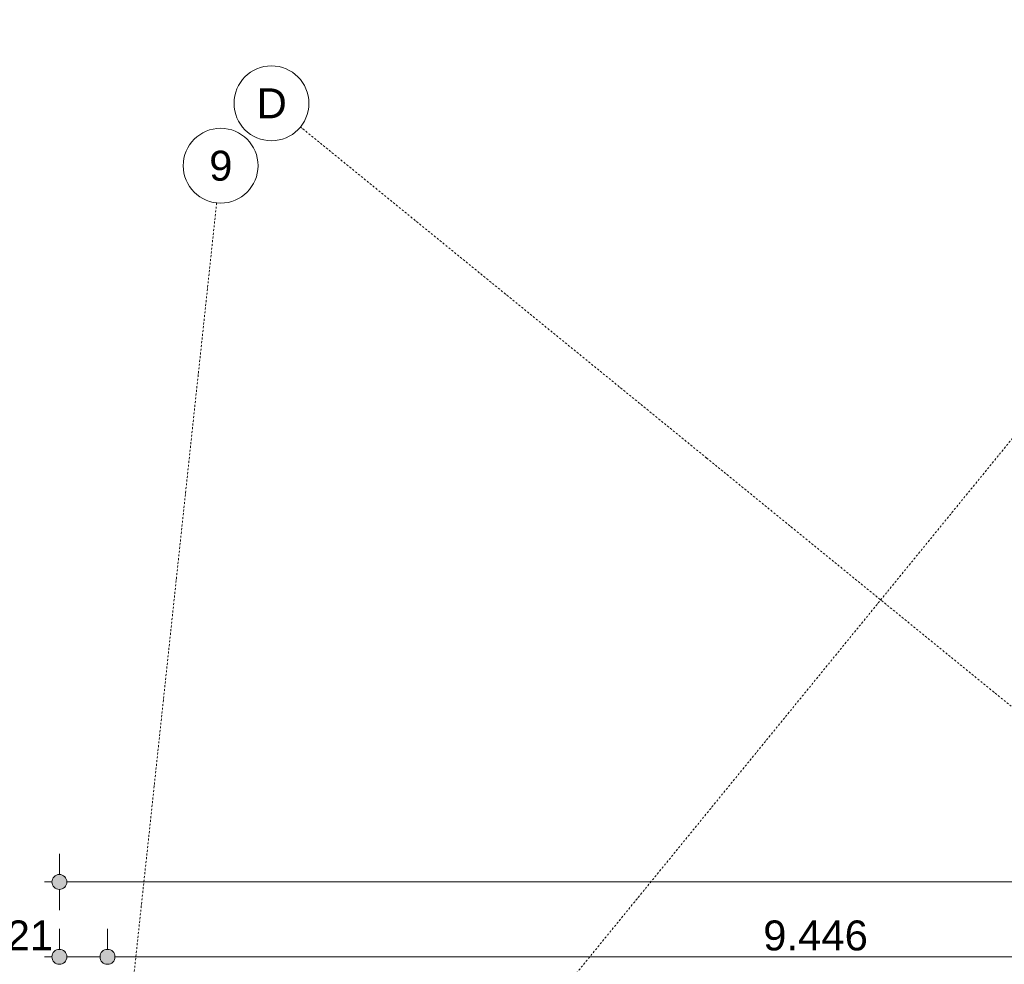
# Model space of a CAD drawing. Extents: x 0 to 46275, y 0 to 29700.
# Tile 4 of 18: x 9456 to 16032, y 7347 to 13656. Entities that reach past the tile are written whole.
import ezdxf
from ezdxf.xclip import XClip

# ---------------------------------------------------------------- set-up
doc = ezdxf.new("R2010")
doc.units = 0
doc.header["$MEASUREMENT"] = 0
doc.header["$XCLIPFRAME"] = 0
doc.linetypes.add('Streep-punt fijn', pattern=[625.500011, 313.000011, -156.25, 0, -156.25])
for name, color, linetype in [('ZZ A Stramien', 7, 'Continuous'), ('ZZZ Maatvoering Luifel', 7, 'Continuous'), ('ZZZ Maatvoering Luifel 2D arcering', 7, 'Continuous')]:
    doc.layers.add(name, color=color, linetype=linetype)
doc.styles.add('GENERATED_STYLE_1', font='arial.ttf')

# ---------------------------------------------------------------- blocks, each defined once
blk = doc.blocks.new('Drawing_2_2', base_point=(7690.6, -30053.4))
at = {"layer": 'ZZZ Maatvoering Luifel 2D arcering', "linetype": 'Continuous', "lineweight": 0, "true_color": 0x000000}
for points in [[(9682.2, 7928.3), (9673, 7911), (9671.2, 7891.6), (9676.9, 7873), (9689.4, 7857.9), (9706.6, 7848.8), (9726, 7846.9), (9744.7, 7852.7), (9759.7, 7865.1), (9768.8, 7882.3), (9770.7, 7901.8), (9765, 7920.4), (9752.5, 7935.4), (9735.3, 7944.6), (9715.9, 7946.4), (9697.2, 7940.7)], [(9682.2, 7428.3), (9673, 7411), (9671.2, 7391.6), (9676.9, 7373), (9689.4, 7357.9), (9706.6, 7348.8), (9726, 7346.9), (9744.7, 7352.7), (9759.7, 7365.1), (9768.8, 7382.3), (9770.7, 7401.8), (9765, 7420.4), (9752.5, 7435.4), (9735.3, 7444.6), (9715.9, 7446.4), (9697.2, 7440.7)], [(10003.5, 7428.3), (9994.4, 7411), (9992.5, 7391.6), (9998.2, 7373), (10010.7, 7357.9), (10027.9, 7348.8), (10047.3, 7346.9), (10066, 7352.7), (10081, 7365.1), (10090.1, 7382.3), (10092, 7401.8), (10086.3, 7420.4), (10073.8, 7435.4), (10056.6, 7444.6), (10037.2, 7446.4), (10018.5, 7440.7)]]:
    blk.add_hatch(color=18, dxfattribs=at).paths.add_polyline_path(points)
at = {"layer": 'ZZ A Stramien', "color": 1, "linetype": 'Streep-punt fijn', "lineweight": 0, "ltscale": 0.04}
for p, q in [((9365.6, 2614.7), (18366, 13656.2)), ((14044.2, 10728.4), (11331.3, 12939.8)), ((10771.2, 12432.3), (9719.7, 2614.7)), ((14044.2, 10728.4), (23998, 2614.7))]:
    blk.add_line(p, q, dxfattribs=at)
at = {"layer": 'ZZ A Stramien', "color": 1, "linetype": 'Continuous', "lineweight": 0, "ltscale": 0.04}
for centre in [(11137.5, 13097.7), (10797.8, 12680.9)]:
    blk.add_circle(centre, 250, dxfattribs=at)
at = {"layer": 'ZZ A Stramien', "color": 1, "linetype": 'Streep-punt fijn', "lineweight": 0, "ltscale": 0.04}
for p in [(10771.2, 12432.3), (10771.2, 12432.3), (10771.2, 12432.3), (14044.2, 10728.4), (14044.2, 10728.4)]:
    blk.add_point(p, dxfattribs=at)
at = {"layer": 'ZZZ Maatvoering Luifel', "color": 10, "linetype": 'Continuous', "lineweight": 0, "ltscale": 0.04}
for p, q in [((9720.9, 7946.7), (9720.9, 8084.2)), ((9620.9, 7896.7), (9670.9, 7896.7)), ((9770.9, 7896.7), (23118.4, 7896.7)), ((9720.9, 7709.2), (9720.9, 7846.7)), ((9720.9, 7446.7), (9720.9, 7584.2)), ((10042.3, 7446.7), (10042.3, 7584.2)), ((9620.9, 7396.7), (9670.9, 7396.7)), ((9770.9, 7396.7), (9992.3, 7396.7)), ((10092.3, 7396.7), (19438.1, 7396.7))]:
    blk.add_line(p, q, dxfattribs=at)
for centre in [(9720.9, 7896.7), (9720.9, 7396.7), (10042.3, 7396.7)]:
    blk.add_circle(centre, 50, dxfattribs=at)
at = {"layer": 'ZZ A Stramien', "color": 10, "linetype": 'Continuous', "lineweight": 0, "char_height": 200, "attachment_point": 1, "style": 'GENERATED_STYLE_1'}
for s, insert in [('\\A1;{\\pql;\\pt0;\\fArial|b0|i0|c0|p0;\\W1.000000;D}', (11038.5, 13197.7)), ('\\A1;{\\pql;\\pt0;\\fArial|b0|i0|c0|p0;\\W1.000000;9}', (10721.5, 12780.9))]:
    blk.add_mtext(s, dxfattribs=dict(at, insert=insert))
at = {"layer": 'ZZZ Maatvoering Luifel', "color": 10, "linetype": 'Continuous', "lineweight": 0, "char_height": 200, "attachment_point": 7, "style": 'GENERATED_STYLE_1'}
for s, insert, width in [('\\A1;{\\pql;\\fArial|b0|i0|c0|p0;\\W1.000000;321}', (9213.3, 7436.7), 457.634), ('\\A1;{\\pql;\\fArial|b0|i0|c0|p0;\\W1.000000;9.446}', (14422, 7436.7), 686.384)]:
    blk.add_mtext(s, dxfattribs=dict(at, insert=insert, width=width))

msp = doc.modelspace()

# ---------------------------------------------------------------- block references
at = {"color": 4, "linetype": 'Continuous', "lineweight": 0, "ltscale": 0.02}
ref = msp.add_blockref('Drawing_2_2', (7690.6, -30053.4), dxfattribs=at)
XClip(ref).set_block_clipping_path([(2500, 2614.6895347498), (32193.9037158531, 14350)])

doc.saveas('drawing.dxf')
